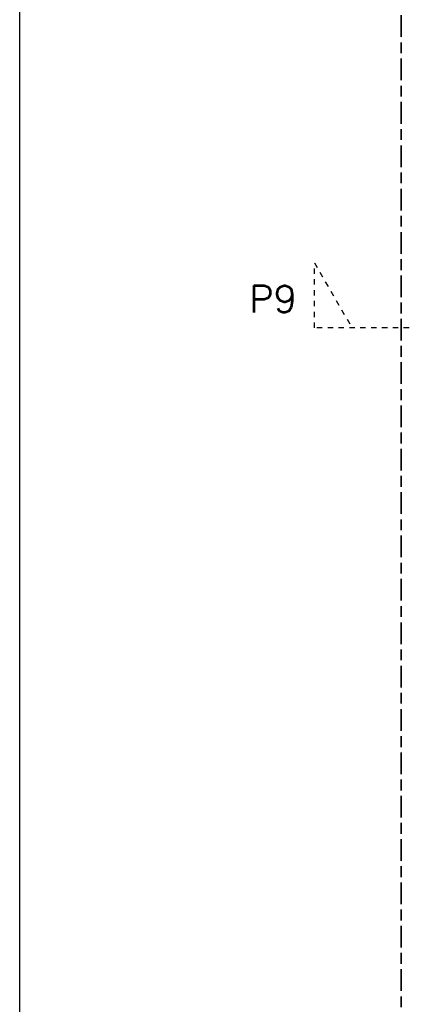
# Model space of a CAD drawing. Header units: metres. Extents: x 133 to 690, y 59 to 257.
# Tile 43 of 84: x 462 to 469, y 106 to 124. Entities that reach past the tile are written whole.
import ezdxf

# ---------------------------------------------------------------- set-up
doc = ezdxf.new("R2010")
doc.units = ezdxf.units.M
doc.header["$LTSCALE"] = 0.05
doc.linetypes.add('VH-OPSLUITBAND_100X200', pattern=[16, 8, -2, 4, -2])
doc.linetypes.add('XX-DASHED', pattern=[2, 1, -1])
doc.layers.add('N-WE-VH-KANTOPSLUITING_OPSLUITBAND_100X200-G', color=150, linetype='VH-OPSLUITBAND_100X200', lineweight=35)
doc.layers.add('N-XX-AL-VERWIJZING-G', color=7, linetype='Continuous', lineweight=13)
doc.styles.add('ROMANS', font='romans.shx')

# ---------------------------------------------------------------- blocks, each defined once
blk = doc.blocks.new('*U119')
at = {"layer": 'N-XX-AL-VERWIJZING-G', "linetype": 'XX-DASHED', "lineweight": 30}
blk.add_lwpolyline([(29.051, 0), (29.744, 1.2), (29.744, 0), (0, 0), (0, 1.2), (0.693, 0), (0.693, 0)], dxfattribs=at)
at = {"layer": 'N-XX-AL-VERWIJZING-G', "style": 'ROMANS'}
blk.add_attdef('NUMMER', (-2.236, 2.372), '', height=0.5, rotation=359.9829, dxfattribs=at)

msp = doc.modelspace()

# ---------------------------------------------------------------- linework, layer by layer
msp.add_lwpolyline([(462.027, 134.771), (500.548, 134.771), (500.548, 101.993), (462.027, 101.993)], close=True)
at = {"layer": 'N-WE-VH-KANTOPSLUITING_OPSLUITBAND_100X200-G'}
msp.add_lwpolyline([(469.058, 101.993), (469.058, 124.382), (469.058, 125.938)], dxfattribs=at)

# ---------------------------------------------------------------- block references
at = {"layer": 'N-XX-AL-VERWIJZING-G'}
ref = msp.add_blockref('*U119', (467.46, 118.224), dxfattribs=at)
ref.add_attrib('NUMMER', 'P9', (466.257, 118.509), dxfattribs={"height": 0.5, "rotation": 359.9829, "style": 'ROMANS'})

doc.saveas('drawing.dxf')
